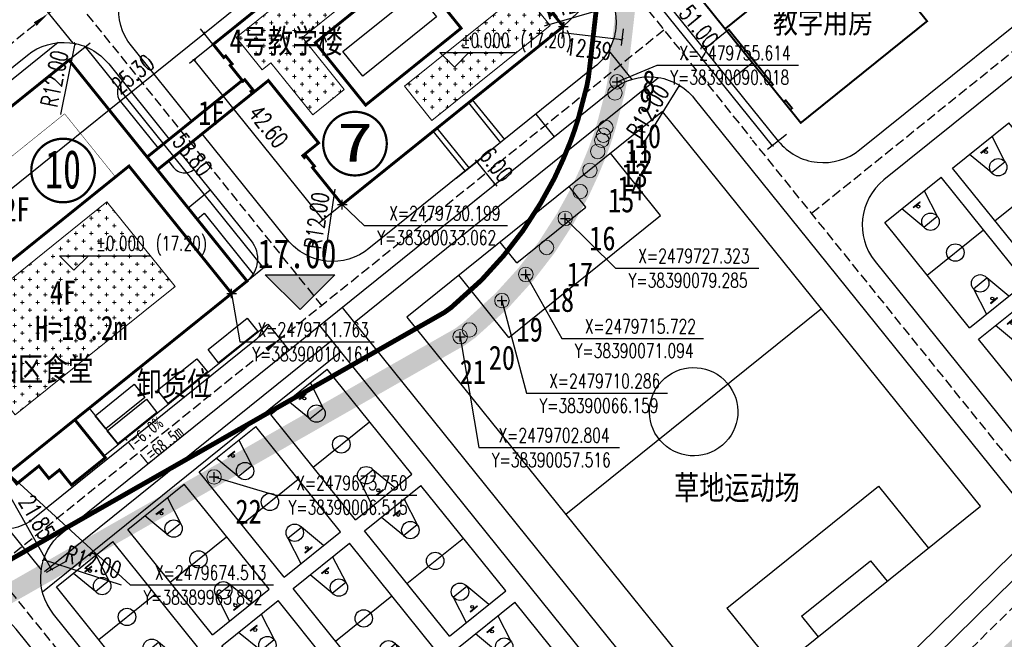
# Model space of a CAD drawing. Extents: x 38389316 to 38391210, y 2479116 to 2480544.
# Tile 16 of 68: x 38389966 to 38390170, y 2479640 to 2479768. Entities that reach past the tile are written whole.
import ezdxf
from ezdxf.enums import TextEntityAlignment as Align

# ---------------------------------------------------------------- set-up
doc = ezdxf.new("R2010")
doc.units = 0
doc.header["$LTSCALE"] = 2
for name, pattern in [('0', [0]), ('CENTER2', [1.125, 0.75, -0.125, 0.125, -0.125]), ('DASH', [0.35, 0.25, -0.1]), ('X2', [10, 8, -2])]:
    doc.linetypes.add(name, pattern=pattern)
doc.layers.get('0').update_dxf_attribs({"linetype": 'CONTINUOUS', "lineweight": 9})
doc.layers.get('Defpoints').update_dxf_attribs({"linetype": 'CONTINUOUS', "lineweight": 9})
for name, color, linetype in [('0-lunkuo', 7, 'CONTINUOUS'), ('DIM_COOR', 3, 'CONTINUOUS'), ('DIM_ELEV', 3, 'CONTINUOUS'), ('DIM_SYMB', 3, 'CONTINUOUS'), ('hongxian', 1, 'CONTINUOUS'), ('PUB_TEXT', 7, 'CONTINUOUS'), ('u-road', 4, 'CONTINUOUS'), ('U_室外车位', 3, 'CONTINUOUS'), ('ZJ', 7, 'CONTINUOUS'), ('建筑占地', 3, 'CONTINUOUS'), ('建筑轮廓', 2, 'CONTINUOUS'), ('文字', 7, 'CONTINUOUS'), ('校内道路中线', 1, 'CONTINUOUS'), ('远期建筑', 141, 'CONTINUOUS'), ('远期红线', 30, 'CONTINUOUS'), ('道路', 33, 'CONTINUOUS')]:
    doc.layers.add(name, color=color, linetype=linetype)
for name, color, linetype, lineweight in [('尺寸标注', 7, 'CONTINUOUS', 9), ('屋顶绿化线', 126, 'CONTINUOUS', 9), ('建筑控制线', 6, '0', 9), ('规划坐标', 7, 'CONTINUOUS', 9)]:
    doc.layers.add(name, color=color, linetype=linetype, lineweight=lineweight)
doc.styles.add('-宋体', font='txt', dxfattribs={"width": 0.8})
doc.styles.add('_TCH_DIM', font='SIMPLEX', dxfattribs={"bigfont": 'GBCBIG'})
doc.styles.add('_TCH_LABEL_T3', font='COMPLEX', dxfattribs={"width": 0.705882, "bigfont": 'GBCBIG'})
doc.styles.add('HZTXT', font='txt', dxfattribs={"width": 0.8})
doc.styles.add('中等线体', font='txt', dxfattribs={"width": 0.8})
doc.styles.add('宋体', font='txt', dxfattribs={"width": 0.8, "height": 8})
doc.dimstyles.new('_TCH_ARCH_M_M&&1', dxfattribs={"dimtxt": 1.275, "dimasz": 0.5, "dimexe": 1.25, "dimexo": 1.5, "dimgap": 0.6125, "dimtad": 1, "dimzin": 1, "dimdsep": 46, "dimtxsty": '_TCH_LABEL_T3', "dimblk": 'ARCHTICK', "dimcen": 0.09, "dimclrt": 7, "dimazin": 2, "dimtfac": 1, "dimtix": 1, "dimtmove": 2, "dimatfit": 3, "dimfxl": 1, "dimtolj": 1, "dimtzin": 0, "dimarcsym": 0})

# ---------------------------------------------------------------- blocks, each defined once
blk = doc.blocks.new('_ArchTick')
at = {"color": 0, "linetype": 'ByBlock', "const_width": 0.4}
blk.add_lwpolyline([(-0.5, -0.5), (0.5, 0.5)], dxfattribs=at)
blk = doc.blocks.new('*D106')
at = {"layer": 'Defpoints', "color": 0}
for p in [(38390079.14, 2479769.49), (38390091.45, 2479768.08), (38390091.03, 2479764.4)]:
    blk.add_point(p, dxfattribs=at)
at = {"layer": '尺寸标注', "color": 0, "lineweight": -2}
for p, q in [((38390078.97, 2479768), (38390078.58, 2479764.57)), ((38390091.28, 2479766.59), (38390090.88, 2479763.15)), ((38390078.72, 2479765.81), (38390091.03, 2479764.4))]:
    blk.add_line(p, q, dxfattribs=at)
at = {"layer": '尺寸标注', "color": 0, "lineweight": -2, "xscale": 0.5, "yscale": 0.5, "zscale": 0.5}
for p, rotation in [((38390078.72, 2479765.81), 173.4491516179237), ((38390091.03, 2479764.4), 353.4491516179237)]:
    blk.add_blockref('_ArchTick', p, dxfattribs=dict(at, rotation=rotation))
at = {"layer": '尺寸标注', "color": 7, "insert": (38390084.15, 2479762.42), "char_height": 3.5, "attachment_point": 5, "rotation": 353.4492, "style": '_TCH_LABEL_T3'}
blk.add_mtext('\\A1;12.39', dxfattribs=at)
blk = doc.blocks.new('*D118')
at = {"layer": 'Defpoints', "color": 0}
for p in [(38389988.14, 2479745.65), (38389935.35, 2479709.96), (38389938.68, 2479705.83)]:
    blk.add_point(p, dxfattribs=at)
at = {"layer": '尺寸标注', "color": 0, "lineweight": -2}
for p, q in [((38389987.2, 2479746.82), (38389984.03, 2479750.76)), ((38389984.81, 2479749.78), (38389935.35, 2479709.96)), ((38389937.74, 2479707), (38389934.57, 2479710.94))]:
    blk.add_line(p, q, dxfattribs=at)
at = {"layer": '尺寸标注', "color": 0, "lineweight": -2, "xscale": 0.5, "yscale": 0.5, "zscale": 0.5}
for p, rotation in [((38389984.81, 2479749.78), 38.83647059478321), ((38389935.35, 2479709.96), 218.8364705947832)]:
    blk.add_blockref('_ArchTick', p, dxfattribs=dict(at, rotation=rotation))
at = {"layer": '尺寸标注', "color": 7, "insert": (38389957, 2479730.92), "char_height": 3.5, "attachment_point": 5, "rotation": 38.8365, "style": '_TCH_LABEL_T3'}
blk.add_mtext('\\A1;63.50', dxfattribs=at)
blk = doc.blocks.new('*D119')
at = {"layer": 'Defpoints', "color": 0}
for p in [(38390007.85, 2479761.52), (38389984.81, 2479749.78), (38389988.14, 2479745.65)]:
    blk.add_point(p, dxfattribs=at)
at = {"layer": '尺寸标注', "color": 0, "lineweight": -2}
for p, q in [((38390006.91, 2479762.69), (38390003.74, 2479766.62)), ((38390004.52, 2479765.65), (38389984.81, 2479749.78)), ((38389987.2, 2479746.82), (38389984.03, 2479750.76))]:
    blk.add_line(p, q, dxfattribs=at)
at = {"layer": '尺寸标注', "color": 0, "lineweight": -2, "xscale": 0.5, "yscale": 0.5, "zscale": 0.5}
for p, rotation in [((38390004.52, 2479765.65), 38.83647059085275), ((38389984.81, 2479749.78), 218.8364705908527)]:
    blk.add_blockref('_ArchTick', p, dxfattribs=dict(at, rotation=rotation))
at = {"layer": '尺寸标注', "color": 7, "insert": (38389989.71, 2479757.26), "char_height": 3.5, "attachment_point": 5, "rotation": 38.8365, "style": '_TCH_LABEL_T3'}
blk.add_mtext('\\A1;25.30', dxfattribs=at)
blk = doc.blocks.new('*D120')
at = {"layer": 'Defpoints', "color": 0}
for p in [(38390053.65, 2479798.39), (38390004.52, 2479765.65), (38390007.85, 2479761.52)]:
    blk.add_point(p, dxfattribs=at)
at = {"layer": '尺寸标注', "color": 0, "lineweight": -2}
for p, q in [((38390052.71, 2479799.56), (38390049.54, 2479803.5)), ((38390050.32, 2479802.52), (38390004.52, 2479765.65)), ((38390006.91, 2479762.69), (38390003.74, 2479766.62))]:
    blk.add_line(p, q, dxfattribs=at)
at = {"layer": '尺寸标注', "color": 0, "lineweight": -2, "xscale": 0.5, "yscale": 0.5, "zscale": 0.5}
for p, rotation in [((38390050.32, 2479802.52), 38.83647059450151), ((38390004.52, 2479765.65), 218.8364705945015)]:
    blk.add_blockref('_ArchTick', p, dxfattribs=dict(at, rotation=rotation))
at = {"layer": '尺寸标注', "color": 7, "insert": (38390025.7, 2479786.23), "char_height": 3.5, "attachment_point": 5, "rotation": 38.8365, "style": '_TCH_LABEL_T3'}
blk.add_mtext('\\A1;58.80', dxfattribs=at)
blk = doc.blocks.new('*D121')
at = {"layer": 'Defpoints', "color": 0}
for p in [(38390007.52, 2479764.32), (38390002.41, 2479760.21), (38390034.23, 2479731.14)]:
    blk.add_point(p, dxfattribs=at)
at = {"layer": '尺寸标注', "color": 0, "lineweight": -2}
for p, q in [((38390006.35, 2479763.38), (38390001.43, 2479759.43)), ((38390029.12, 2479727.03), (38390002.41, 2479760.21)), ((38390033.06, 2479730.2), (38390028.15, 2479726.24))]:
    blk.add_line(p, q, dxfattribs=at)
at = {"layer": '尺寸标注', "color": 0, "lineweight": -2, "xscale": 0.5, "yscale": 0.5, "zscale": 0.5}
for p, rotation in [((38390002.41, 2479760.21), 128.8364633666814), ((38390029.12, 2479727.03), 308.8364633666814)]:
    blk.add_blockref('_ArchTick', p, dxfattribs=dict(at, rotation=rotation))
at = {"layer": '尺寸标注', "color": 7, "insert": (38390017.76, 2479746.39), "char_height": 3.5, "attachment_point": 5, "rotation": 308.8365, "style": '_TCH_LABEL_T3'}
blk.add_mtext('\\A1;42.60', dxfattribs=at)
blk = doc.blocks.new('*D122')
at = {"layer": 'Defpoints', "color": 0}
for p in [(38389979.91, 2479762.9), (38389974.81, 2479758.79), (38390011.68, 2479712.99)]:
    blk.add_point(p, dxfattribs=at)
at = {"layer": '尺寸标注', "color": 0, "lineweight": -2}
for p, q in [((38389975.98, 2479759.73), (38389980.89, 2479763.68)), ((38390016.79, 2479717.1), (38389979.91, 2479762.9)), ((38390012.85, 2479713.93), (38390017.76, 2479717.88))]:
    blk.add_line(p, q, dxfattribs=at)
at = {"layer": '尺寸标注', "color": 0, "lineweight": -2, "xscale": 0.5, "yscale": 0.5, "zscale": 0.5}
for p, rotation in [((38389979.91, 2479762.9), 128.8364630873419), ((38390016.79, 2479717.1), 308.8364630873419)]:
    blk.add_blockref('_ArchTick', p, dxfattribs=dict(at, rotation=rotation))
at = {"layer": '尺寸标注', "color": 7, "insert": (38390002.05, 2479740.52), "char_height": 3.5, "attachment_point": 5, "rotation": 308.8365, "style": '_TCH_LABEL_T3'}
blk.add_mtext('\\A1;58.80', dxfattribs=at)
blk = doc.blocks.new('hyvahavb')
at = {"layer": 'DIM_ELEV'}
blk.add_hatch(color=10, dxfattribs=at).paths.add_polyline_path([(-173.18, -4360.83), (-182.18, -4351.83), (-164.18, -4351.83)])
at = {"layer": 'DIM_ELEV', "color": 10}
for p, q in [((-173.18, -4360.83), (-182.18, -4351.83)), ((-182.18, -4351.83), (-164.18, -4351.83)), ((-173.18, -4360.83), (-164.18, -4351.83))]:
    blk.add_line(p, q, dxfattribs=at)
blk = doc.blocks.new('_J1DYT')
at = {"layer": '0-lunkuo'}
for p, q in [((0, 0), (0, 1500)), ((2800, 1500), (0, 1500)), ((1400, 0), (1400, 1500)), ((2800, 0), (2800, 1500)), ((0, 1050), (580, 930)), ((2800, 1050), (2220, 930)), ((130, 840), (120, 840)), ((120, 660), (120, 840)), ((130, 660), (130, 840)), ((580, 570), (580, 930)), ((2220, 570), (2220, 930)), ((2670, 840), (2680, 840)), ((2670, 660), (2670, 840)), ((2680, 660), (2680, 840)), ((130, 660), (120, 660)), ((148, 755), (130, 755)), ((148, 750), (130, 750)), ((148, 745), (130, 745)), ((2652, 755), (2670, 755)), ((2652, 750), (2670, 750)), ((2652, 745), (2670, 745)), ((2670, 660), (2680, 660)), ((580, 570), (0, 450)), ((2220, 570), (2800, 450)), ((2800, 0), (0, 0))]:
    blk.add_line(p, q, dxfattribs=at)
for centre, radius in [((580, 750), 180), ((1400, 750), 180), ((2220, 750), 180), ((178, 750), 30), ((2622, 750), 30)]:
    blk.add_circle(centre, radius, dxfattribs=at)
at = {"layer": '0-lunkuo', "flags": 9}
for tag in ['XSIZE', 'YSIZE']:
    blk.add_attdef(tag, (0, 0), '', height=0.5, rotation=0, dxfattribs=at)
blk = doc.blocks.new('A$C365E6A65')
at = {"layer": '0-lunkuo'}
for points in [[(81.79, 118.81), (0, 52.97)], [(124.43, 65.85), (81.79, 118.81)], [(77.62, 97.69), (90.47, 108.03)], [(93.08, 96.02), (97.37, 99.46)], [(77.62, 97.69), (102.9, 66.28)], [(93.08, 96.02), (104.57, 81.75)], [(83.54, 32.92), (40.89, 85.89)], [(104.57, 81.75), (108.85, 85.19)], [(102.9, 66.28), (115.75, 76.63)], [(42.64, 0), (124.43, 65.85)], [(0, 52.97), (42.64, 0)], [(21.53, 52.53), (8.68, 42.19)], [(21.53, 52.53), (46.82, 21.13)], [(19.86, 37.07), (15.58, 33.62)], [(19.86, 37.07), (31.35, 22.8)], [(31.35, 22.8), (27.07, 19.35)], [(46.82, 21.13), (33.96, 10.78)]]:
    blk.add_lwpolyline(points, dxfattribs=at)
blk.add_ellipse((62.22, 59.41), major_axis=(8.36, 3.71), ratio=1, start_param=-1.281341, end_param=5.001844, dxfattribs=at)
blk = doc.blocks.new('A$C48F207B0')
at = {"layer": '建筑轮廓', "const_width": 600, "flags": 128}
for points in [[(0, 42600), (0, 39100), (500, 39100), (500, 37000), (0, 37000), (0, 32800), (500, 32800), (500, 30100), (0, 30100), (0, 29600), (4200, 29600), (4200, 13000), (0, 13000), (0, 12500), (500, 12500), (500, 9800), (0, 9800), (0, 0), (25300, 0), (33500, 0), (33500, 0), (33500, 0), (58800, 0), (58800, 3500), (58300, 3500), (58300, 5600), (58800, 5600), (58800, 9800), (58300, 9800), (58300, 12500), (58800, 12500), (58800, 13000), (54600, 13000), (54600, 29600), (58800, 29600), (58800, 30100), (58300, 30100), (58300, 32800), (58800, 32800), (58800, 42600)], [(42100, 29600), (42099, 13000), (16700, 13000), (16700, 29600), (42100, 29600), (42100, 29600)]]:
    blk.add_lwpolyline(points, close=True, dxfattribs=at)
blk = doc.blocks.new('A$C27605B2D')
at = {"layer": '建筑轮廓', "const_width": 600, "flags": 128}
for points in [[(24900, 110200), (24900, 80200), (8100, 80200), (8100, 57000), (-8400, 57000), (-8400, 23200), (8100, 23200), (8100, 0), (59100, 0), (59100, 52400), (68700, 52400), (68700, 110200)], [(8100, 0), (8100, 30400), (17100, 30400), (17100, 27400), (38500, 27400), (38500, 52800), (17100, 52800), (17100, 49800), (8100, 49800), (8100, 80200), (59100, 80200), (59100, 0)], [(8100, 49800), (17100, 49800), (17100, 52800), (25500, 52800), (25500, 27400), (17100, 27400), (17100, 30400), (8100, 30400)], [(50700, 52400), (58900, 52400), (58900, 27800), (50700, 27800)]]:
    blk.add_lwpolyline(points, close=True, dxfattribs=at)
blk.add_lwpolyline([(38500, 27400), (41300, 27400), (41300, 52800), (38500, 52800)], dxfattribs=at)
blk = doc.blocks.new('*D157')
at = {"layer": 'Defpoints', "color": 0}
for p in [(38389977.72, 2479763.56), (38389975.37, 2479751.79)]:
    blk.add_point(p, dxfattribs=at)
at = {"layer": '尺寸标注', "color": 0, "lineweight": -2}
blk.add_line((38389974.78, 2479748.85), (38389977.72, 2479763.56), dxfattribs=at)
at = {"layer": '尺寸标注', "color": 0, "lineweight": -2, "xscale": 0.5, "yscale": 0.5, "zscale": 0.5, "rotation": 78.67096841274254}
blk.add_blockref('_ArchTick', (38389977.72, 2479763.56), dxfattribs=at)
at = {"layer": '尺寸标注', "color": 7, "insert": (38389973.46, 2479756.25), "char_height": 3.5, "attachment_point": 5, "rotation": 78.671, "style": '_TCH_LABEL_T3'}
blk.add_mtext('\\A1;R12.00', dxfattribs=at)
blk = doc.blocks.new('*D159')
at = {"layer": 'Defpoints', "color": 0}
for p in [(38390031.09, 2479730.41), (38390029.33, 2479718.54)]:
    blk.add_point(p, dxfattribs=at)
at = {"layer": '尺寸标注', "color": 0, "lineweight": -2}
blk.add_line((38390031.53, 2479733.38), (38390029.33, 2479718.54), dxfattribs=at)
at = {"layer": '尺寸标注', "color": 0, "lineweight": -2, "xscale": 0.5, "yscale": 0.5, "zscale": 0.5, "rotation": 261.5652441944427}
blk.add_blockref('_ArchTick', (38390029.33, 2479718.54), dxfattribs=at)
at = {"layer": '尺寸标注', "color": 7, "insert": (38390027.79, 2479726.86), "char_height": 3.5, "attachment_point": 5, "rotation": 81.5652, "style": '_TCH_LABEL_T3'}
blk.add_mtext('\\A1;R12.00', dxfattribs=at)
blk = doc.blocks.new('*D176')
at = {"layer": 'Defpoints', "color": 0}
for p in [(38390060.99, 2479739.08), (38390055.54, 2479734.69), (38390059.31, 2479730.02)]:
    blk.add_point(p, dxfattribs=at)
at = {"layer": '尺寸标注', "color": 0, "lineweight": -2}
for p, q in [((38390056.71, 2479735.63), (38390061.96, 2479739.86)), ((38390060.99, 2479739.08), (38390060.68, 2479739.47)), ((38390064.75, 2479734.4), (38390060.99, 2479739.08)), ((38390060.47, 2479730.96), (38390065.73, 2479735.19)), ((38390064.75, 2479734.4), (38390065.07, 2479734.01))]:
    blk.add_line(p, q, dxfattribs=at)
at = {"layer": '尺寸标注', "color": 0, "lineweight": -2, "xscale": 0.5, "yscale": 0.5, "zscale": 0.5}
for p, rotation in [((38390060.99, 2479739.08), 308.8364704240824), ((38390064.75, 2479734.4), 128.8364704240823)]:
    blk.add_blockref('_ArchTick', p, dxfattribs=dict(at, rotation=rotation))
at = {"layer": '尺寸标注', "color": 7, "insert": (38390065.01, 2479738.46), "char_height": 3.5, "attachment_point": 5, "rotation": 308.8365, "style": '_TCH_LABEL_T3'}
blk.add_mtext('\\A1;6.00', dxfattribs=at)
blk = doc.blocks.new('*D246')
at = {"layer": 'Defpoints', "color": 0}
for p in [(38390094.3, 2479785.41), (38390126.29, 2479745.68), (38390122.15, 2479742.35)]:
    blk.add_point(p, dxfattribs=at)
at = {"layer": '尺寸标注', "color": 0, "lineweight": -2}
for p, q in [((38390093.13, 2479784.47), (38390089.2, 2479781.3)), ((38390090.17, 2479782.08), (38390122.15, 2479742.35)), ((38390125.12, 2479744.74), (38390121.18, 2479741.57))]:
    blk.add_line(p, q, dxfattribs=at)
at = {"layer": '尺寸标注', "color": 0, "lineweight": -2, "xscale": 0.5, "yscale": 0.5, "zscale": 0.5}
for p, rotation in [((38390090.17, 2479782.08), 128.8364706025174), ((38390122.15, 2479742.35), 308.8364706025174)]:
    blk.add_blockref('_ArchTick', p, dxfattribs=dict(at, rotation=rotation))
at = {"layer": '尺寸标注', "color": 7, "insert": (38390106.95, 2479767.1), "char_height": 3.5, "attachment_point": 5, "rotation": 308.8365, "style": '_TCH_LABEL_T3'}
blk.add_mtext('\\A1;51.00', dxfattribs=at)
blk = doc.blocks.new('*D248')
at = {"layer": 'Defpoints', "color": 0}
for p in [(38390089.37, 2479771.35), (38390077.83, 2479768.04)]:
    blk.add_point(p, dxfattribs=at)
at = {"layer": '尺寸标注', "color": 0, "lineweight": -2}
blk.add_line((38390074.95, 2479767.21), (38390089.37, 2479771.35), dxfattribs=at)
at = {"layer": '尺寸标注', "color": 0, "lineweight": -2, "xscale": 0.5, "yscale": 0.5, "zscale": 0.5, "rotation": 15.98729036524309}
blk.add_blockref('_ArchTick', (38390089.37, 2479771.35), dxfattribs=at)
at = {"layer": '尺寸标注', "color": 7, "insert": (38390080.92, 2479771.79), "char_height": 3.5, "attachment_point": 5, "rotation": 15.9873, "style": '_TCH_LABEL_T3'}
blk.add_mtext('\\A1;R12.00', dxfattribs=at)
blk = doc.blocks.new('*D249')
at = {"layer": 'Defpoints', "color": 0}
for p in [(38390102.94, 2479754.89), (38390096.64, 2479744.67)]:
    blk.add_point(p, dxfattribs=at)
at = {"layer": '尺寸标注', "color": 0, "lineweight": -2}
blk.add_line((38390095.07, 2479742.12), (38390102.94, 2479754.89), dxfattribs=at)
at = {"layer": '尺寸标注', "color": 0, "lineweight": -2, "xscale": 0.5, "yscale": 0.5, "zscale": 0.5, "rotation": 58.37140665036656}
blk.add_blockref('_ArchTick', (38390102.94, 2479754.89), dxfattribs=at)
at = {"layer": '尺寸标注', "color": 7, "insert": (38390096.4, 2479749.52), "char_height": 3.5, "attachment_point": 5, "rotation": 58.3714, "style": '_TCH_LABEL_T3'}
blk.add_mtext('\\A1;R12.00', dxfattribs=at)
blk = doc.blocks.new('*D253')
at = {"layer": 'Defpoints', "color": 0}
for p in [(38389971.2, 2479656.58), (38389982.61, 2479652.86)]:
    blk.add_point(p, dxfattribs=at)
at = {"layer": '尺寸标注', "color": 0, "lineweight": -2}
blk.add_line((38389987.33, 2479651.32), (38389971.2, 2479656.58), dxfattribs=at)
at = {"layer": '尺寸标注', "color": 0, "lineweight": -2, "xscale": 0.5, "yscale": 0.5, "zscale": 0.5, "rotation": 161.9430975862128}
blk.add_blockref('_ArchTick', (38389971.2, 2479656.58), dxfattribs=at)
at = {"layer": '尺寸标注', "color": 7, "insert": (38389981.52, 2479656.11), "char_height": 3.5, "attachment_point": 5, "rotation": 341.9431, "style": '_TCH_LABEL_T3'}
blk.add_mtext('\\A1;R12.00', dxfattribs=at)
blk = doc.blocks.new('*D254')
at = {"layer": 'Defpoints', "color": 0}
for p in [(38389966.42, 2479676.05), (38389977.23, 2479657.07), (38389972.84, 2479654.57)]:
    blk.add_point(p, dxfattribs=at)
at = {"layer": '尺寸标注', "color": 0, "lineweight": -2}
for p, q in [((38389965.11, 2479675.31), (38389960.94, 2479672.93)), ((38389962.03, 2479673.55), (38389972.84, 2479654.57)), ((38389975.93, 2479656.33), (38389971.75, 2479653.95))]:
    blk.add_line(p, q, dxfattribs=at)
at = {"layer": '尺寸标注', "color": 0, "lineweight": -2, "xscale": 0.5, "yscale": 0.5, "zscale": 0.5}
for p, rotation in [((38389962.03, 2479673.55), 119.6658287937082), ((38389972.84, 2479654.57), 299.6658287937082)]:
    blk.add_blockref('_ArchTick', p, dxfattribs=dict(at, rotation=rotation))
at = {"layer": '尺寸标注', "color": 7, "insert": (38389969.82, 2479665.42), "char_height": 3.5, "attachment_point": 5, "rotation": 299.6658, "style": '_TCH_LABEL_T3'}
blk.add_mtext('\\A1;21.85', dxfattribs=at)
blk = doc.blocks.new('A$C6A001BA8')
at = {"layer": '建筑轮廓', "const_width": 600, "flags": 128}
for points in [[(9097, 68900), (63497, 68899), (63497, 68899), (63497, 10099), (63497, 10099), (63497, 10099), (17697, 10100), (17696, 0), (8696, 0), (8696, 4000), (5896, 4000), (5897, 7300), (-3, 7300), (-3, 71500), (9097, 71500), (9097, 68900)], [(59400, 44000), (0, 44000), (0, 10100), (59400, 10100)]]:
    blk.add_lwpolyline(points, close=True, dxfattribs=at)
blk.add_lwpolyline([(9097, 68900), (-3, 68900)], dxfattribs=at)
at = {"layer": '建筑轮廓', "linetype": 'DASH', "ltscale": 2, "const_width": 100, "flags": 128}
blk.add_lwpolyline([(0, 60800), (55800, 60800), (55800, 44000), (59400, 44000), (59400, 10100), (0, 10100)], close=True, dxfattribs=at)
blk.add_lwpolyline([(8900, 60800), (8900, 27400), (0, 27400)], dxfattribs=at)
blk = doc.blocks.new('A$C643E72AF')
at = {"layer": '屋顶绿化线'}
h = blk.add_hatch(dxfattribs=at)
h.set_pattern_fill('CROSS', color=256, scale=1000, angle=-38.83647, style=0)
h.set_pattern_definition([(321.163533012, (-31458536388.4, 22142818112), (2232.086439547, 241.04486386), [793.75, -2381.25]), (51.163533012, (-31458536328.1, 22142817554), (-241.04486386, 2232.086439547), [793.75, -2381.25])])
h.paths.add_polyline_path([(52200, 9100), (52200, 0), (20800, 0), (20800, 9100)])
h.paths.add_polyline_path([(0, 38800), (0, 30200), (2300, 30200), (2300, 16400), (10700, 16400), (10700, 30200), (52200, 30200), (52200, 38800)])
for points in [[(0, 38800), (0, 30200), (2300, 30200), (2300, 16400), (10700, 16400), (10700, 30200), (52200, 30200), (52200, 38800)], [(52200, 9100), (52200, 0), (20800, 0), (20800, 9100)]]:
    blk.add_lwpolyline(points, close=True, dxfattribs=at)

msp = doc.modelspace()

# ---------------------------------------------------------------- hatches: boundary and pattern name
at = {"layer": '屋顶绿化线'}
h = msp.add_hatch(dxfattribs=at)
h.set_pattern_fill('CROSS', color=256, style=0)
h.set_pattern_definition([(0, (0, 0), (1.5875, 1.5875), [0.79375, -2.38125]), (90, (0.3969, -0.3969), (-1.5875, 1.5875), [0.79375, -2.38125])])
h.paths.add_polyline_path([(38389951.228, 2479704.117), (38389984.334, 2479730.768), (38389998.443, 2479713.241), (38389965.338, 2479686.59)])

# ---------------------------------------------------------------- linework, layer by layer
at = {"layer": 'DIM_COOR', "color": 3}
for p, q in [((38390078.864, 2479767.073), (38390099.26, 2479786.707)), ((38390077.864, 2479767.073), (38390079.864, 2479767.073)), ((38390078.864, 2479766.073), (38390078.864, 2479768.073)), ((38390090.018, 2479755.614), (38390098.347, 2479759.062)), ((38390098.347, 2479759.062), (38390127.607, 2479759.062)), ((38390090.018, 2479754.614), (38390090.018, 2479756.614)), ((38390089.018, 2479755.614), (38390091.018, 2479755.614)), ((38390032.062, 2479730.199), (38390034.062, 2479730.199)), ((38390033.062, 2479729.199), (38390033.062, 2479731.199)), ((38390033.062, 2479730.199), (38390037.602, 2479725.853)), ((38390079.285, 2479726.323), (38390079.285, 2479728.323)), ((38390037.602, 2479725.853), (38390067.302, 2479725.853)), ((38390078.285, 2479727.323), (38390080.285, 2479727.323)), ((38390079.285, 2479727.323), (38390089.687, 2479717.007)), ((38390070.094, 2479715.722), (38390072.094, 2479715.722)), ((38390071.094, 2479714.722), (38390071.094, 2479716.722)), ((38390071.094, 2479715.722), (38390078.533, 2479702.43)), ((38390089.687, 2479717.007), (38390119.387, 2479717.007)), ((38390009.161, 2479711.763), (38390011.161, 2479711.763)), ((38390010.161, 2479710.763), (38390010.161, 2479712.763)), ((38390010.161, 2479711.763), (38390011.893, 2479701.738)), ((38390066.159, 2479709.286), (38390066.159, 2479711.286)), ((38390065.159, 2479710.286), (38390067.159, 2479710.286)), ((38390066.159, 2479710.286), (38390071.27, 2479691.092)), ((38390057.516, 2479701.804), (38390057.516, 2479703.804)), ((38390011.893, 2479701.738), (38390039.723, 2479701.738)), ((38390056.516, 2479702.804), (38390058.516, 2479702.804)), ((38390057.516, 2479702.804), (38390061.375, 2479679.832)), ((38390078.533, 2479702.43), (38390107.903, 2479702.43)), ((38390071.27, 2479691.092), (38390100.42, 2479691.092)), ((38390061.375, 2479679.832), (38390090.525, 2479679.832)), ((38389963.892, 2479674.513), (38389989.161, 2479651.374)), ((38390006.515, 2479672.75), (38390006.515, 2479674.75)), ((38390005.515, 2479673.75), (38390007.515, 2479673.75)), ((38390006.515, 2479673.75), (38390019.281, 2479669.978)), ((38390019.281, 2479669.978), (38390048.541, 2479669.978)), ((38389989.161, 2479651.374), (38390018.861, 2479651.374))]:
    msp.add_line(p, q, dxfattribs=at)
at = {"layer": 'DIM_ELEV', "color": 3}
for p, q in [((38390056.324, 2479758.677), (38390053.324, 2479761.677)), ((38390053.324, 2479761.677), (38390068.974, 2479761.677)), ((38390056.324, 2479758.677), (38390059.324, 2479761.677)), ((38389977.491, 2479716.594), (38389974.491, 2479719.594)), ((38389974.491, 2479719.594), (38389993.412, 2479719.594)), ((38389977.491, 2479716.594), (38389980.491, 2479719.594))]:
    msp.add_line(p, q, dxfattribs=at)
at = {"layer": 'DIM_SYMB', "color": 3}
for points in [[(38389915.452, 2479724.097, 0, 0, 0), (38389972.188, 2479769.774, 0, 0.933, 0), (38389969.462, 2479767.579, 0, 0, 0)], [(38389966.791, 2479659.408, 0, 0, 0), (38390020.158, 2479702.352, 0, 0.933, 0), (38390017.431, 2479700.157, 0, 0, 0)]]:
    msp.add_lwpolyline(points, format="xyseb", dxfattribs=at)
at = {"layer": 'hongxian', "linetype": 'CENTER2', "ltscale": 10, "const_width": 4, "flags": 128}
msp.add_lwpolyline([(38389895.821, 2480028.193), (38389931.464, 2480063.836), (38389967.107, 2480099.478), (38390034.514, 2480012.704), (38390085.513, 2479951.337), (38390109.125, 2479922.008), (38390099.174, 2479835.353), (38390090.018, 2479755.614), (38390089.574, 2479753.321), (38390087.685, 2479746.141), (38390087.168, 2479744.568), (38390086.821, 2479743.508), (38390085.995, 2479741.198), (38390084.384, 2479737.279), (38390082.352, 2479732.869), (38390079.285, 2479727.323), (38390075.397, 2479721.295), (38390071.094, 2479715.722), (38390066.159, 2479710.286), (38390059.432, 2479704.206), (38390057.516, 2479702.804), (38390006.515, 2479673.75), (38389771.971, 2479540.139), (38389769.573, 2479540.772), (38389767.541, 2479540.37), (38389758.715, 2479556.815), (38389776.68, 2479567.049), (38389761.772, 2479593.219), (38389796.421, 2479704.964), (38389796.94, 2479706.639), (38389842.037, 2479730.453), (38389853.283, 2479766.864), (38389829.5, 2479811.903), (38389838.213, 2479840.143), (38389838.15, 2479841.287), (38389843.69, 2479859.24), (38389845.083, 2479858.07), (38389849.696, 2479873.099), (38389860.511, 2479908.069), (38389859.262, 2479908.421), (38389858.906, 2479908.553), (38389859.977, 2479912.025), (38389862.629, 2479920.62)], close=True, dxfattribs=at)
at = {"layer": 'u-road', "flags": 128}
for points in [[(38390075.725, 2479802.546), (38390123.384, 2479743.347, 0.4142177), (38390140.256, 2479741.525), (38390188.24, 2479780.156, 0.4142102), (38390190.062, 2479797.028), (38390120.203, 2479883.802)], [(38390001.93, 2479747.501), (38389989.388, 2479763.08, -0.4142131), (38389991.21, 2479779.953), (38390037.942, 2479817.575, -0.4141678), (38390054.813, 2479815.755), (38390060.711, 2479808.432)], [(38390069.492, 2479797.528), (38390087.178, 2479775.567, -0.4142585), (38390085.357, 2479758.693), (38390038.618, 2479721.065, -0.4142148), (38390021.746, 2479722.887), (38390004.062, 2479744.853)], [(38390234.206, 2479742.195), (38390210.129, 2479772.102, 0.414217), (38390193.256, 2479773.924), (38390145.273, 2479735.293, 0.4142095), (38390143.451, 2479718.421), (38390177.468, 2479676.168, 0.4434652), (38390195.226, 2479675.134), (38390239.379, 2479718.522, 0.3855557), (38390240.316, 2479734.606), (38390234.206, 2479742.195)], [(38389919.615, 2479714.354, -0.2730829), (38389923.91, 2479725.772), (38389967.842, 2479761.14, -0.414214), (38389984.714, 2479759.318), (38389997.256, 2479743.739)], [(38390105.99, 2479752.195), (38390173.226, 2479668.68, -0.385555), (38390172.289, 2479652.595), (38390067.356, 2479549.481, -0.4434648), (38390049.598, 2479550.515), (38389973.259, 2479645.338, -0.4142128), (38389975.081, 2479662.21), (38390089.117, 2479754.018, -0.4142143), (38390105.99, 2479752.195), (38390105.99, 2479752.195, 0.000011), (38390105.99, 2479752.195)], [(38389999.388, 2479741.09), (38390014.188, 2479722.708, -0.4142131), (38390013.277, 2479714.271), (38390010.161, 2479711.763)], [(38389983.544, 2479678.01), (38390017.517, 2479705.361, -0.8514449), (38390017.81, 2479705.096, -0.0802374), (38390015.25, 2479702.252), (38389968.982, 2479665.003, -0.4142137), (38389956.328, 2479666.369), (38389955.889, 2479666.914, -0.4142142), (38389956.8, 2479675.35), (38389961.161, 2479678.862)], [(38390057.213, 2479528.299), (38389965.495, 2479642.225, 0.3680879), (38389950.208, 2479645.127), (38389882.542, 2479606.58, -0.0675893), (38389866.565, 2479600.145, 0.0668719), (38389847.78, 2479592.612, -0.0668719)]]:
    msp.add_lwpolyline(points, format="xyb", dxfattribs=at)
for points in [[(38389969.758, 2479772.953), (38389977.252, 2479763.643)], [(38390088.259, 2479762.101), (38390093.069, 2479756.126)], [(38390073.203, 2479748.909), (38390076.966, 2479744.235)], [(38390017.841, 2479705.23), (38390022.039, 2479700.015)], [(38389963.875, 2479663.029), (38389970.722, 2479654.524)]]:
    msp.add_lwpolyline(points, dxfattribs=at)
at = {"layer": 'U_室外车位'}
for points in [[(38390013.378, 2479706.65), (38390015.573, 2479703.924), (38390007.472, 2479697.402), (38390005.277, 2479700.128)], [(38390002.941, 2479698.247), (38390005.135, 2479695.521), (38389997.034, 2479688.999), (38389994.84, 2479691.725)], [(38389989.994, 2479692.96), (38389992.189, 2479690.233), (38389984.088, 2479683.712), (38389981.893, 2479686.438)], [(38389992.503, 2479689.844), (38389994.698, 2479687.118), (38389986.597, 2479680.596), (38389984.402, 2479683.322)]]:
    msp.add_lwpolyline(points, close=True, dxfattribs=at)
at = {"layer": 'ZJ', "color": 3, "linetype": 'Continuous', "const_width": 0.471}
for points in [[(38390042.298, 2479742.814, 1), (38390029.121, 2479742.814, 1)], [(38389981.837, 2479737.246, 1), (38389968.661, 2479737.246, 1)]]:
    msp.add_lwpolyline(points, format="xyb", close=True, dxfattribs=at)
at = {"layer": '屋顶绿化线'}
msp.add_lwpolyline([(38389951.228, 2479704.117), (38389984.334, 2479730.768), (38389998.443, 2479713.241), (38389965.338, 2479686.59)], close=True, dxfattribs=at)
at = {"layer": '建筑占地', "color": 6, "flags": 128}
for points in [[(38390052.149, 2479800.256), (38390006.348, 2479763.382), (38390008.542, 2479760.656), (38390008.932, 2479760.97), (38390010.249, 2479759.334), (38390009.859, 2479759.02), (38390012.493, 2479755.749), (38390012.883, 2479756.062), (38390014.576, 2479753.959), (38390014.186, 2479753.646), (38390014.5, 2479753.256), (38390017.771, 2479755.89), (38390028.181, 2479742.96), (38390024.91, 2479740.326), (38390025.223, 2479739.936), (38390025.613, 2479740.25), (38390027.306, 2479738.147), (38390026.916, 2479737.833), (38390033.062, 2479730.199), (38390056.041, 2479748.699), (38390062.428, 2479753.841), (38390062.428, 2479753.841), (38390062.428, 2479753.841), (38390078.864, 2479767.073), (38390076.669, 2479769.799)], [(38389934.105, 2479726.02), (38389976.479, 2479760.133), (38389992.66, 2479740.039), (38390012.368, 2479755.905), (38390012.493, 2479755.749), (38390012.883, 2479756.062), (38390014.576, 2479753.959), (38390014.186, 2479753.646), (38390014.498, 2479753.254), (38389994.792, 2479737.39), (38389994.792, 2479737.39), (38390013.352, 2479714.331), (38390013.352, 2479714.331), (38390013.352, 2479714.331), (38389977.677, 2479685.61), (38389984.01, 2479677.743), (38389977, 2479672.099), (38389974.491, 2479675.215), (38389972.31, 2479673.459), (38389970.241, 2479676.03), (38389965.645, 2479672.33)]]:
    msp.add_lwpolyline(points, dxfattribs=at)
msp.add_lwpolyline([(38390047.293, 2479779.657), (38390057.702, 2479766.727), (38390037.918, 2479750.799), (38390027.508, 2479763.729), (38390047.293, 2479779.657), (38390047.293, 2479779.657)], close=True, dxfattribs=at)
at = {"layer": '建筑控制线', "linetype": 'X2', "const_width": 1, "flags": 128}
msp.add_lwpolyline([(38390101.436, 2479907.64), (38390093.2, 2479835.926), (38390093.199, 2479835.913), (38390084.084, 2479756.528), (38390083.721, 2479754.656), (38390081.928, 2479747.841), (38390081.531, 2479746.63), (38390081.526, 2479746.618), (38390081.144, 2479745.452), (38390080.392, 2479743.35), (38390078.882, 2479739.676), (38390076.995, 2479735.58), (38390074.133, 2479730.404), (38390070.493, 2479724.761), (38390066.491, 2479719.578), (38390061.916, 2479714.539), (38390055.639, 2479708.865), (38390054.249, 2479707.848), (38390027.126, 2479692.397), (38390027.105, 2479692.384), (38389771.132, 2479546.566), (38389771.008, 2479546.599), (38389766.768, 2479554.497), (38389784.863, 2479564.805), (38389768.274, 2479593.928), (38389801.936, 2479702.492), (38389847.036, 2479726.308), (38389859.749, 2479767.468), (38389835.966, 2479812.508), (38389844.445, 2479839.99)], dxfattribs=at)
at = {"layer": '建筑轮廓', "const_width": 0.6, "flags": 128}
for points in [[(38390012.368, 2479755.905), (38389992.66, 2479740.039)], [(38390014.5, 2479753.256), (38389994.792, 2479737.39)]]:
    msp.add_lwpolyline(points, dxfattribs=at)
at = {"layer": '校内道路中线', "color": 10, "linetype": 'DASH', "ltscale": 4, "flags": 128}
for points in [[(38389986.989, 2480073.883), (38389917.636, 2480018.047, 0.4142106), (38389915.207, 2479995.551), (38390117.867, 2479743.822)], [(38389960.737, 2479654.513), (38390046.482, 2479548.007, 0.4434648), (38390070.159, 2479546.628), (38390175.093, 2479649.742, 0.385555), (38390176.342, 2479671.188), (38390118.073, 2479743.565)]]:
    msp.add_lwpolyline(points, format="xyb", dxfattribs=at)
for points in [[(38389908.938, 2479718.854), (38390047.901, 2479830.729)], [(38390130.302, 2479728.375), (38390203.211, 2479787.074)], [(38390028.928, 2479709.182), (38389977.017, 2479773.662)], [(38389960.737, 2479654.513), (38390099.7, 2479766.389)]]:
    msp.add_lwpolyline(points, dxfattribs=at)
at = {"layer": '规划坐标', "color": 7, "linetype": 'Continuous'}
for centre in [(38390090.018, 2479755.614), (38390089.574, 2479753.321), (38390087.168, 2479744.568), (38390087.685, 2479746.141), (38390086.821, 2479743.508), (38390085.995, 2479741.198), (38390084.384, 2479737.279), (38390082.352, 2479732.869), (38390079.285, 2479727.323), (38390075.397, 2479721.295), (38390071.094, 2479715.722), (38390066.159, 2479710.286), (38390059.432, 2479704.206), (38390057.516, 2479702.804), (38390006.515, 2479673.75)]:
    msp.add_circle(centre, 1.5, dxfattribs=at)
at = {"layer": '远期建筑', "ltscale": 5, "const_width": 0.4, "flags": 128}
for points in [[(38390151.193, 2479771.962), (38390154.235, 2479768.184), (38390128.063, 2479747.113), (38390103.919, 2479777.102)], [(38390151.193, 2479771.962), (38390154.235, 2479768.184), (38390128.063, 2479747.113), (38390125.868, 2479749.839), (38390126.257, 2479750.153), (38390124.94, 2479751.788), (38390124.551, 2479751.475), (38390121.917, 2479754.746), (38390122.307, 2479755.06), (38390113.151, 2479766.432), (38390112.761, 2479766.119), (38390112.385, 2479766.586), (38390118.928, 2479771.854)]]:
    msp.add_lwpolyline(points, dxfattribs=at)
at = {"layer": '远期红线', "color": 222, "linetype": 'CENTER2', "ltscale": 10, "const_width": 2.5, "flags": 128}
msp.add_lwpolyline([(38390264.901, 2479729.581), (38390109.646, 2479922.427), (38390109.23, 2479922.925), (38390099.174, 2479835.353), (38390090.018, 2479755.614), (38390089.574, 2479753.321), (38390087.685, 2479746.141), (38390087.168, 2479744.568), (38390086.338, 2479742.032), (38390084.384, 2479737.279), (38390082.352, 2479732.869), (38390079.285, 2479727.323), (38390075.397, 2479721.295), (38390071.094, 2479715.722), (38390066.159, 2479710.286), (38390059.432, 2479704.206), (38390057.516, 2479702.804), (38390006.515, 2479673.75), (38389912.681, 2479620.301), (38389905.628, 2479616.284), (38389980.759, 2479522.963), (38390013.389, 2479482.431), (38390025.589, 2479495.179)], close=True, dxfattribs=at)
at = {"layer": '道路', "flags": 128}
msp.add_lwpolyline([(38390052.62, 2479769.054), (38390037.353, 2479756.763), (38390033.214, 2479761.904), (38390048.481, 2479774.195), (38390050.927, 2479771.157)], close=True, dxfattribs=at)
for points in [[(38390112.76, 2479766.118), (38390108.083, 2479762.352)], [(38389974.263, 2479763.742), (38389931.473, 2479729.293)], [(38390118.028, 2479759.575), (38390113.351, 2479755.809)], [(38390035.542, 2479705.751), (38390098.593, 2479756.511)], [(38390059.234, 2479751.27), (38390065.881, 2479743.014)], [(38390060.013, 2479751.897), (38390066.66, 2479743.641)], [(38390052.691, 2479746.002), (38390059.338, 2479737.746)], [(38390051.905, 2479745.361), (38390058.552, 2479737.105)], [(38390001.126, 2479729.523), (38390005.722, 2479733.223)], [(38390003.007, 2479727.186), (38390004.488, 2479728.378), (38390014.62, 2479715.793)], [(38390033.034, 2479708.866), (38390119.834, 2479601.049)], [(38390028.36, 2479705.104), (38390115.533, 2479596.823)], [(38390030.869, 2479701.988), (38389971.407, 2479654.117)], [(38390032.75, 2479699.651), (38389970.974, 2479649.917)], [(38389980.636, 2479687.993), (38389986.656, 2479680.515)], [(38390175.936, 2479661.787), (38390117.384, 2479604.25)]]:
    msp.add_lwpolyline(points, dxfattribs=at)
for points in [[(38389987.599, 2479755.735), (38389987.599, 2479755.735, 0.4142136), (38389987.143, 2479751.516), (38389994.919, 2479741.858)], [(38389997.052, 2479739.209), (38389998.118, 2479737.885, 0.4142136), (38390002.336, 2479737.429), (38390002.336, 2479737.429)]]:
    msp.add_lwpolyline(points, format="xyb", dxfattribs=at)

# ---------------------------------------------------------------- block references
at = {"layer": '0-lunkuo', "rotation": 90}
msp.add_blockref('A$C365E6A65', (38390165.284, 2479625.058), dxfattribs=at)
at = {"layer": '0-lunkuo', "xscale": 0.01, "yscale": 0.01, "zscale": 0.01, "rotation": 308.8364734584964}
for p in [(38390159.479, 2479737.743), (38390145.458, 2479726.455), (38390164.898, 2479702.308), (38390018.266, 2479686.707), (38390003.466, 2479674.792), (38389988.666, 2479662.877), (38390037.706, 2479662.56), (38389973.867, 2479650.962), (38390022.906, 2479650.645), (38390008.106, 2479638.73), (38390057.146, 2479638.413)]:
    msp.add_blockref('_J1DYT', p, dxfattribs=at)
at = {"layer": 'DIM_ELEV', "color": 10, "xscale": 0.8, "yscale": 0.8, "zscale": 0.8, "rotation": 6.55795981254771e-06}
msp.add_blockref('hyvahavb', (38390162.873, 2483197.108), dxfattribs=at)
at = {"layer": '屋顶绿化线', "xscale": 0.001, "yscale": 0.001, "zscale": 0.001, "rotation": 38.83646698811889}
msp.add_blockref('A$C643E72AF', (38390035.454, 2479734.564), dxfattribs=at)
at = {"layer": '建筑轮廓', "xscale": 0.001, "yscale": 0.001, "zscale": 0.001}
for name, p, rotation in [('A$C27605B2D', (38389914.585, 2479736.237), 38.83646703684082), ('A$C48F207B0', (38390033.062, 2479730.199), 38.83646702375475), ('A$C6A001BA8', (38389970.226, 2479666.646), 38.83646424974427)]:
    msp.add_blockref(name, p, dxfattribs=dict(at, rotation=rotation))

# ---------------------------------------------------------------- texts
at = {"layer": 'DIM_ELEV', "color": 10, "style": '-宋体', "width": 0.8}
msp.add_text('17.00', height=6, rotation=0.00001, dxfattribs=at).set_placement((38390015.559, 2479717.013))
at = {"layer": 'DIM_SYMB', "color": 0, "style": '宋体', "width": 0.8}
msp.add_text('L=68.5m', height=2.6582, rotation=38.80988, dxfattribs=at).set_placement((38389992.605, 2479676.133))
at = {"layer": 'PUB_TEXT', "color": 7, "style": '_TCH_DIM', "width": 0.705882}
for s, p in [('%%P0.000', (38390057.674, 2479762.727)), ('X=2479730.199', (38390042.802, 2479726.903)), ('%%P0.000', (38389982.112, 2479720.644)), ('Y=38390033.062', (38390040.302, 2479721.828)), ('X=2479711.763', (38390015.523, 2479702.788)), ('Y=38390010.161', (38390014.423, 2479697.713)), ('X=2479674.513', (38389994.261, 2479652.424)), ('Y=38389963.892', (38389991.861, 2479647.349))]:
    msp.add_text(s, height=2.975, dxfattribs=at).set_placement(p)
at = {"layer": 'PUB_TEXT', "color": 3, "linetype": 'ByBlock', "style": '_TCH_DIM', "width": 0.705882}
for p in [(38390069.974, 2479762.727), (38389994.412, 2479720.644)]:
    msp.add_text('(17.20)', height=2.975, dxfattribs=at).set_placement(p)
at = {"layer": 'PUB_TEXT', "color": 7}
for s, height, rotation, style, width, p in [('X=2479755.614', 2.975, 0.00001, '_TCH_DIM', 0.705882, (38390102.907, 2479760.112)), ('Y=38390090.018', 2.975, 0.00001, '_TCH_DIM', 0.705882, (38390101.007, 2479755.037)), ('X=2479727.323', 2.975, 0.00001, '_TCH_DIM', 0.705882, (38390094.387, 2479718.057)), ('Y=38390079.285', 2.975, 0.00001, '_TCH_DIM', 0.705882, (38390092.387, 2479712.982)), ('X=2479715.722', 2.975, 0.00001, '_TCH_DIM', 0.705882, (38390083.303, 2479703.48)), ('Y=38390071.094', 2.975, 0.00001, '_TCH_DIM', 0.705882, (38390081.203, 2479698.405)), ('X=2479710.286', 2.975, 0.00001, '_TCH_DIM', 0.705882, (38390075.92, 2479692.142)), ('Y=38390066.159', 2.975, 0.00001, '_TCH_DIM', 0.705882, (38390073.92, 2479687.067)), ('i=6.0%', 2.6582, 38.82312, '宋体', 0.8, (38389989.433, 2479678.976)), ('X=2479702.804', 2.975, 0.00001, '_TCH_DIM', 0.705882, (38390065.425, 2479680.882)), ('Y=38390057.516', 2.975, 0.00001, '_TCH_DIM', 0.705882, (38390064.025, 2479675.807)), ('X=2479673.750', 2.975, 0.00001, '_TCH_DIM', 0.705882, (38390023.541, 2479671.028)), ('Y=38390006.515', 2.975, 0.00001, '_TCH_DIM', 0.705882, (38390021.941, 2479665.953))]:
    msp.add_text(s, height=height, rotation=rotation, dxfattribs=dict(at, style=style, width=width)).set_placement(p)
at = {"layer": 'ZJ', "linetype": 'Continuous', "style": 'HZTXT'}
for s, width, p, p2 in [('7', 1.310228, (38390031.983, 2479739.087), (38390039.437, 2479739.087)), ('10', 0.655114, (38389971.522, 2479733.519), (38389978.976, 2479733.519))]:
    msp.add_text(s, height=8, rotation=0.00001, dxfattribs=dict(at, width=width)).set_placement(p, p2, align=Align.FIT)
at = {"layer": '文字', "style": '中等线体', "width": 0.8}
for s, p in [('教学用房', (38390122.28, 2479765.725)), ('4号教学楼', (38390009.72, 2479761.56)), ('1F', (38390003.235, 2479746.682)), ('2F', (38389962.867, 2479726.704)), ('4F', (38389972.526, 2479709.443)), ('H=18.2m', (38389969.429, 2479702.143)), ('西区食堂', (38389960.705, 2479693.625)), ('卸货位', (38389990.467, 2479690.559)), ('草地运动场', (38390101.841, 2479669.054))]:
    msp.add_text(s, height=5, dxfattribs=at).set_placement(p)
at = {"layer": '规划坐标', "color": 7, "linetype": 'Continuous', "style": '宋体', "width": 0.8}
for s, p in [('8', (38390096.603, 2479755.46)), ('9', (38390095.977, 2479751.879)), ('10', (38390096.399, 2479744.35)), ('11', (38390094.377, 2479741.279)), ('12', (38390094.73, 2479739.05)), ('13', (38390093.658, 2479736.286)), ('14', (38390092.835, 2479733.596)), ('15', (38390090.869, 2479731.037)), ('16', (38390086.972, 2479723.165)), ('17', (38390082.318, 2479715.743)), ('18', (38390078.376, 2479710.415)), ('19', (38390071.886, 2479704.268)), ('20', (38390066.156, 2479698.418)), ('21', (38390060.148, 2479695.514)), ('22', (38390013.675, 2479666.609))]:
    msp.add_text(s, height=5, dxfattribs=at).set_placement(p, align=Align.MIDDLE)

# ---------------------------------------------------------------- dimensions: what is measured, and where the dimension line sits
at = {"layer": '尺寸标注', "color": 3}
for base, p1, p2, angle, picture, middle in [((38390004.521, 2479765.651), (38390053.65, 2479798.392), (38390007.848, 2479761.519), 218.83647, '*D120', (38390025.698, 2479786.23)), ((38390122.153, 2479742.355), (38390094.303, 2479785.408), (38390126.286, 2479745.681), 308.83647, '*D246', (38390106.953, 2479767.104)), ((38390091.026, 2479764.396), (38390079.141, 2479769.491), (38390091.449, 2479768.078), 353.44915, '*D106', (38390084.154, 2479762.417)), ((38389984.814, 2479749.785), (38390007.848, 2479761.519), (38389988.141, 2479745.653), 218.83647, '*D119', (38389989.711, 2479757.258)), ((38390002.408, 2479760.211), (38390034.23, 2479731.14), (38390007.516, 2479764.323), 128.83646, '*D121', (38390017.763, 2479746.39)), ((38389979.915, 2479762.9), (38390011.68, 2479712.986), (38389974.807, 2479758.787), 128.83646, '*D122', (38390002.047, 2479740.518)), ((38389935.351, 2479709.964), (38389988.141, 2479745.653), (38389938.678, 2479705.832), 218.83647, '*D118', (38389956.995, 2479730.919))]:
    dim = msp.add_linear_dim(base=base, p1=p1, p2=p2, angle=angle, dimstyle='_TCH_ARCH_M_M&&1', override={"dimtxt": 3.5, "dimgap": 1}, dxfattribs=at)
    dim.commit()
    dim.dimension.update_dxf_attribs({"geometry": picture, "text_midpoint": middle, "dimtype": 129})
for center, mpoint, picture, middle in [((38390077.832, 2479768.04), (38390089.367, 2479771.345), '*D248', (38390081.677, 2479769.142)), ((38389975.367, 2479751.792), (38389977.724, 2479763.559), '*D157', (38389976.153, 2479755.715)), ((38390096.642, 2479744.67), (38390102.935, 2479754.888), '*D249', (38390098.74, 2479748.076)), ((38390031.093, 2479730.412), (38390029.333, 2479718.542), '*D159', (38390030.507, 2479726.456)), ((38389982.607, 2479652.863), (38389971.198, 2479656.583), '*D253', (38389980.671, 2479653.494))]:
    dim = msp.add_radius_dim(center=center, mpoint=mpoint, dimstyle='_TCH_ARCH_M_M&&1', override={"dimtxt": 3.5, "dimexe": 3, "dimexo": 3, "dimgap": 1, "dimtmove": 0}, dxfattribs=at)
    dim.commit()
    dim.dimension.update_dxf_attribs({"geometry": picture, "text_midpoint": middle, "dimtype": 132})
for p1, p2, distance, picture, middle in [((38390059.306, 2479730.018), (38390055.544, 2479734.691), -6.993, '*D176', (38390065.014, 2479738.464)), ((38389966.417, 2479676.054), (38389977.231, 2479657.069), -5.054, '*D254', (38389969.822, 2479665.422))]:
    dim = msp.add_aligned_dim(p1=p1, p2=p2, distance=distance, dimstyle='_TCH_ARCH_M_M&&1', override={"dimtxt": 3.5, "dimgap": 1}, dxfattribs=at)
    dim.commit()
    dim.dimension.update_dxf_attribs({"geometry": picture, "text_midpoint": middle})

doc.saveas('drawing.dxf')
